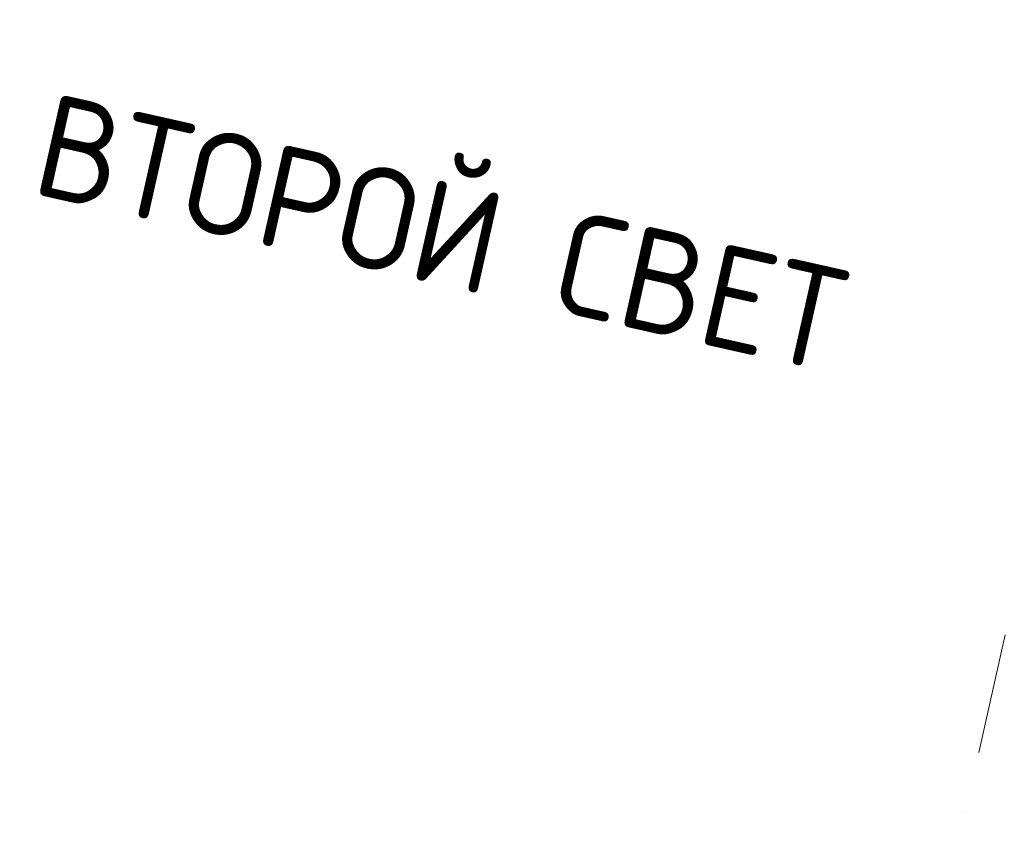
# Model space of a CAD drawing. Header units: millimetres. Extents: x -7218511 to -6645009, y 6003432 to 6221853.
# Tile 39 of 147: x -7166457 to -7163581, y 6134200 to 6136589. Entities that reach past the tile are written whole.
import ezdxf
from ezdxf.enums import TextEntityAlignment as Align

# ---------------------------------------------------------------- set-up
doc = ezdxf.new("R2010")
doc.units = ezdxf.units.MM
doc.header["$MEASUREMENT"] = 0
doc.set_wipeout_variables(frame=1)
doc.linetypes.add('Wipeout_Contour', pattern=[1000, 0, -1000])
doc.linetypes.add('Штрихпунктирная', pattern=[670.277762, 352.777767, -176.388884, 0, -141.111112])
doc.layers.add('АР-текст_наименование_Ном._пера__1', color=7, linetype='Continuous', lineweight=0)
doc.layers.add('АР-Чертеж-Оси_Осевые размеры.АР_Ном._пера__120', color=7, linetype='Continuous', lineweight=0)
doc.layers.add('АР-Чертеж-Оси_Осевые размеры.АР', color=7, linetype='Continuous')
doc.styles.add('РЎР“Р•РќР•Р\xa0Р\x98Р\xa0_РЎРўР\x98Р›Р¬_1', font='GOST_Common.ttf')
doc.styles.add('РЎР“Р•РќР•Р\xa0Р\x98Р\xa0_РЎРўР\x98Р›Р¬_4', font='GOTHIC.TTF')

# ---------------------------------------------------------------- blocks, each defined once
blk = doc.blocks.new('Стандартный Маркер Сетки[9]_3', base_point=(-7160680.9, 6147693.7))
at = {"layer": 'АР-Чертеж-Оси_Осевые размеры.АР_Ном._пера__120', "color": 7, "linetype": 'Штрихпунктирная', "lineweight": 0}
blk.add_line((-7160787.5, 6147219.2), (-7165571.2, 6125919.8), dxfattribs=at)
at = {"layer": 'АР-Чертеж-Оси_Осевые размеры.АР_Ном._пера__120', "color": 7, "lineweight": 0, "style": 'РЎР“Р•РќР•Р\xa0Р\x98Р\xa0_РЎРўР\x98Р›Р¬_4'}
blk.add_attdef('AC_MarkerText_1', text='', height=350, rotation=347.3417, dxfattribs=at).set_placement((-7165717.5, 6125138.4), align=Align.TOP_CENTER)
blk = doc.blocks.new('Стандартный Маркер Сетки[38]_3', base_point=(-7160680.9, 6147693.7))
at = {"layer": 'АР-Чертеж-Оси_Осевые размеры.АР_Ном._пера__120', "color": 7, "linetype": 'Штрихпунктирная', "lineweight": 0}
blk.add_line((-7160787.5, 6147219.2), (-7165571.2, 6125919.8), dxfattribs=at)
at = {"layer": 'АР-Чертеж-Оси_Осевые размеры.АР_Ном._пера__120', "color": 7, "lineweight": 0, "style": 'РЎР“Р•РќР•Р\xa0Р\x98Р\xa0_РЎРўР\x98Р›Р¬_4'}
blk.add_attdef('AC_MarkerText_1', text='', height=350, rotation=347.3417, dxfattribs=at).set_placement((-7165717.5, 6125138.4), align=Align.TOP_CENTER)

msp = doc.modelspace()

# ---------------------------------------------------------------- block references
at = {"layer": 'АР-Чертеж-Оси_Осевые размеры.АР', "color": 8, "linetype": 'Continuous', "lineweight": 15}
for name in ['Стандартный Маркер Сетки[9]_3', 'Стандартный Маркер Сетки[38]_3']:
    msp.add_blockref(name, (-7160680.9, 6147693.7), dxfattribs=at)

# ---------------------------------------------------------------- next in the draw order: wipeouts: each hides what was drawn before it
at = {"color": 7, "linetype": 'Wipeout_Contour', "lineweight": 0, "ltscale": 37733174.54973404}
msp.add_wipeout([(-7166371.9, 6136345.4), (-7163694.2, 6135744), (-7163779.2, 6135365.2), (-7166457, 6135966.6)], dxfattribs=at).dxf.layer = 'АР-текст_наименование_Ном._пера__1'

# ---------------------------------------------------------------- next in the draw order: texts
at = {"layer": 'АР-текст_наименование_Ном._пера__1', "color": 7, "linetype": 'Continuous', "lineweight": 0, "insert": (-7166397.8, 6136230.1), "char_height": 300, "attachment_point": 4, "rotation": 347.3417, "style": 'РЎР“Р•РќР•Р\xa0Р\x98Р\xa0_РЎРўР\x98Р›Р¬_1'}
msp.add_mtext('\\A1;{\\pql;\\fGOST Common|b0|i0|c204|p0;\\W1.000000;ВТОРОЙ СВЕТ}', dxfattribs=at)

doc.saveas('drawing.dxf')
